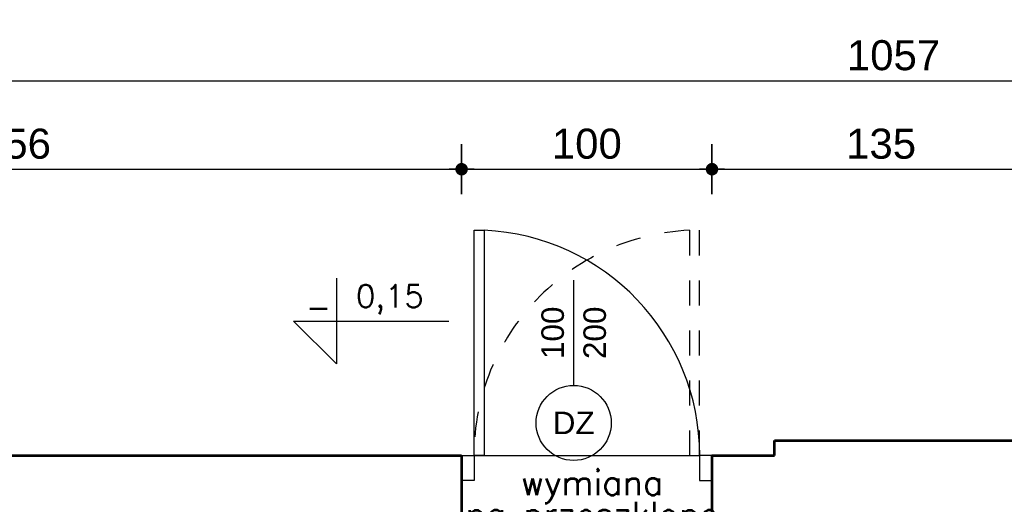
# Model space of a CAD drawing. Header units: millimetres. Extents: x 11979 to 37895, y 18730 to 47884.
# Tile 225 of 256: x 34311 to 34705, y 45083 to 45277. Entities that reach past the tile are written whole.
import ezdxf
from ezdxf.enums import TextEntityAlignment as Align

# ---------------------------------------------------------------- set-up
doc = ezdxf.new("R2010")
doc.units = ezdxf.units.MM
doc.linetypes.add('4002', pattern=[2, 1, -1])
for name, color, linetype in [('-LI-WIDOK', 2, 'Continuous'), ('-MEBLE', 1, 'Continuous'), ('-WYMIAR', 8, 'Continuous'), ('PROJEKTOWANE', 5, 'Continuous')]:
    doc.layers.add(name, color=color, linetype=linetype)
doc.layers.add('-ŚCIANY NOŚNE', color=4, linetype='Continuous', lineweight=53)
doc.layers.add('CIENKA - OPISY', color=2, linetype='Continuous', lineweight=25)
doc.layers.add('DO USU', color=7, linetype='Continuous', true_color=0x969696)
doc.styles.add('ARIAL', font='arial.ttf', dxfattribs={"height": 0.5})
doc.styles.add('ROMANS', font='romans', dxfattribs={"width": 0.9, "height": 9})
doc.styles.add('SIMPLEX', font='simplex')
doc.styles.get("Standard").update_dxf_attribs({"font": 'arial.ttf'})
doc.dimstyles.new('CZA-KROPKA-50', dxfattribs={"dimtxt": 12, "dimasz": 1, "dimexe": 2, "dimexo": 25, "dimgap": 4, "dimtad": 1, "dimdec": 1, "dimrnd": 0.5, "dimzin": 9, "dimdsep": 46, "dimtxsty": 'Standard', "dimblk": 'CZA-KROPKA', "dimblk1": 'CZA-KROPKA', "dimblk2": 'CZA-KROPKA', "dimsah": 1, "dimcen": -20, "dimse1": 1, "dimse2": 1, "dimclrd": 8, "dimclre": 8, "dimclrt": 9, "dimadec": 0, "dimazin": 0, "dimtfac": 1, "dimtdec": 1, "dimtmove": 1, "dimatfit": 3, "dimldrblk": 'CZA-KROPKA', "dimfxl": 1, "dimtolj": 1, "dimtzin": 9, "dimarcsym": 0})

# ---------------------------------------------------------------- blocks, each defined once
blk = doc.blocks.new('CZA-KROPKA')
at = {"layer": '-WYMIAR', "linetype": 'ByBlock'}
for p, q in [((0, 10), (0, -10)), ((5, 0), (-5, 0))]:
    blk.add_line(p, q, dxfattribs=at)
at = {"layer": '-WYMIAR', "linetype": 'ByBlock', "const_width": 2.5}
blk.add_lwpolyline([(-1.25, 0, 1), (1.25, 0, 1)], format="xyb", close=True, dxfattribs=at)
blk = doc.blocks.new('*D2720')
at = {"layer": '-LI-WIDOK', "color": 8, "lineweight": -2}
blk.add_line((34132.93, 45216.84), (34486.93, 45216.84), dxfattribs=at)
at = {"layer": 'Defpoints', "color": 0}
for p in [(34487.93, 45216.84), (34131.93, 45022.13), (34487.93, 45016.13)]:
    blk.add_point(p, dxfattribs=at)
at = {"layer": '-LI-WIDOK', "color": 8, "lineweight": -2, "rotation": 180}
blk.add_blockref('CZA-KROPKA', (34131.93, 45216.84), dxfattribs=at)
at = {"layer": '-LI-WIDOK', "color": 8, "lineweight": -2}
blk.add_blockref('CZA-KROPKA', (34487.93, 45216.84), dxfattribs=at)
at = {"layer": '-LI-WIDOK', "color": 9, "insert": (34309.93, 45226.97), "char_height": 12, "attachment_point": 5}
blk.add_mtext('\\A1;356', dxfattribs=at)
blk = doc.blocks.new('*D2721')
at = {"layer": '-LI-WIDOK', "color": 8, "lineweight": -2}
blk.add_line((34488.93, 45216.84), (34586.93, 45216.84), dxfattribs=at)
at = {"layer": 'Defpoints', "color": 0}
for p in [(34587.93, 45216.84), (34487.93, 45016.13), (34587.93, 45016.13)]:
    blk.add_point(p, dxfattribs=at)
at = {"layer": '-LI-WIDOK', "color": 8, "lineweight": -2, "rotation": 180}
blk.add_blockref('CZA-KROPKA', (34487.93, 45216.84), dxfattribs=at)
at = {"layer": '-LI-WIDOK', "color": 8, "lineweight": -2}
blk.add_blockref('CZA-KROPKA', (34587.93, 45216.84), dxfattribs=at)
at = {"layer": '-LI-WIDOK', "color": 9, "insert": (34537.93, 45226.97), "char_height": 12, "attachment_point": 5}
blk.add_mtext('\\A1;100', dxfattribs=at)
blk = doc.blocks.new('*D2722')
at = {"layer": '-LI-WIDOK', "color": 8, "lineweight": -2}
blk.add_line((34588.93, 45216.84), (34722, 45216.84), dxfattribs=at)
at = {"layer": 'Defpoints', "color": 0}
for p in [(34723, 45216.84), (34723, 45022.13), (34587.93, 45016.13)]:
    blk.add_point(p, dxfattribs=at)
at = {"layer": '-LI-WIDOK', "color": 8, "lineweight": -2, "rotation": 180}
blk.add_blockref('CZA-KROPKA', (34587.93, 45216.84), dxfattribs=at)
at = {"layer": '-LI-WIDOK', "color": 8, "lineweight": -2}
blk.add_blockref('CZA-KROPKA', (34723, 45216.84), dxfattribs=at)
at = {"layer": '-LI-WIDOK', "color": 9, "insert": (34655.46, 45226.97), "char_height": 12, "attachment_point": 5}
blk.add_mtext('\\A1;135', dxfattribs=at)
blk = doc.blocks.new('*D2736')
at = {"layer": '-LI-WIDOK', "color": 8, "lineweight": -2}
blk.add_line((34132.93, 45252.2), (35187.93, 45252.2), dxfattribs=at)
at = {"layer": 'Defpoints', "color": 0}
for p in [(35188.93, 45252.2), (34131.93, 45022.13), (35188.93, 45022.13)]:
    blk.add_point(p, dxfattribs=at)
at = {"layer": '-LI-WIDOK', "color": 8, "lineweight": -2, "rotation": 180}
blk.add_blockref('CZA-KROPKA', (34131.93, 45252.2), dxfattribs=at)
at = {"layer": '-LI-WIDOK', "color": 8, "lineweight": -2}
blk.add_blockref('CZA-KROPKA', (35188.93, 45252.2), dxfattribs=at)
at = {"layer": '-LI-WIDOK', "color": 9, "insert": (34660.43, 45262.32), "char_height": 12, "attachment_point": 5}
blk.add_mtext('\\A1;1057', dxfattribs=at)
blk = doc.blocks.new('*D2738')
at = {"layer": '-LI-WIDOK', "color": 8, "lineweight": -2}
blk.add_line((34132.93, 45280.39), (36311.93, 45280.39), dxfattribs=at)
at = {"layer": 'Defpoints', "color": 0}
for p in [(36312.93, 45280.39), (34131.93, 45022.13), (36312.93, 44721.13)]:
    blk.add_point(p, dxfattribs=at)
at = {"layer": '-LI-WIDOK', "color": 8, "lineweight": -2, "rotation": 180}
blk.add_blockref('CZA-KROPKA', (34131.93, 45280.39), dxfattribs=at)
at = {"layer": '-LI-WIDOK', "color": 8, "lineweight": -2}
blk.add_blockref('CZA-KROPKA', (36312.93, 45280.39), dxfattribs=at)
at = {"layer": '-LI-WIDOK', "color": 9, "insert": (35222.43, 45290.52), "char_height": 12, "attachment_point": 5}
blk.add_mtext('\\A1;2181', dxfattribs=at)
blk = doc.blocks.new('*D2755')
at = {"layer": '-LI-WIDOK', "color": 8, "lineweight": -2}
blk.add_line((34005.68, 45107.43), (34005.68, 43687.43), dxfattribs=at)
at = {"layer": 'Defpoints', "color": 0}
for p in [(34131.93, 45108.43), (34005.68, 43686.43), (34612.93, 43686.43)]:
    blk.add_point(p, dxfattribs=at)
at = {"layer": '-LI-WIDOK', "color": 8, "lineweight": -2}
for p, rotation in [((34005.68, 45108.43), 90), ((34005.68, 43686.43), 270)]:
    blk.add_blockref('CZA-KROPKA', p, dxfattribs=dict(at, rotation=rotation))
at = {"layer": '-LI-WIDOK', "color": 9, "insert": (33995.65, 44397.43), "char_height": 12, "attachment_point": 5, "rotation": 90}
blk.add_mtext('\\A1;1422', dxfattribs=at)

msp = doc.modelspace()

# ---------------------------------------------------------------- linework, layer by layer
at = {"layer": '-MEBLE'}
for p, q in [((34437.91, 45173.31), (34437.91, 45139.03)), ((34420.77, 45156.17), (34482.76, 45156.17)), ((34420.77, 45156.17), (34437.91, 45139.03))]:
    msp.add_line(p, q, dxfattribs=at)
at = {"layer": '-ŚCIANY NOŚNE'}
for p, q in [((34612.93, 45108.43), (34722.93, 45108.43)), ((34612.93, 45108.43), (34634.93, 45108.43)), ((34612.93, 45102.43), (34612.93, 45108.43)), ((34297.93, 45102.43), (34487.93, 45102.43)), ((34487.93, 45102.43), (34487.93, 45077.43)), ((34587.93, 45102.43), (34612.93, 45102.43)), ((34587.93, 45102.43), (34587.93, 45077.43))]:
    msp.add_line(p, q, dxfattribs=at)
at = {"layer": 'DO USU', "linetype": '4002', "ltscale": 10}
for p, q in [((34578.93, 45192.43), (34578.93, 45102.43)), ((34582.93, 45102.43), (34582.93, 45192.43))]:
    msp.add_line(p, q, dxfattribs=at)
msp.add_arc((34582.93, 45102.43), 90.09, 92.5448, 180, dxfattribs=at)
at = {"layer": 'PROJEKTOWANE'}
for p, q in [((34492.93, 45102.43), (34492.93, 45192.43)), ((34492.93, 45192.43), (34496.93, 45192.43)), ((34496.93, 45192.43), (34496.93, 45102.43)), ((34532.68, 45172.48), (34532.68, 45130.48)), ((34487.93, 45102.43), (34492.93, 45102.43)), ((34492.93, 45102.43), (34492.93, 45092.43)), ((34496.93, 45102.43), (34492.93, 45102.43)), ((34492.93, 45102.43), (34494.93, 45102.43)), ((34492.93, 45102.43), (34582.93, 45102.43)), ((34587.93, 45102.43), (34582.93, 45102.43)), ((34582.93, 45102.43), (34582.93, 45092.43)), ((34492.93, 45092.43), (34487.93, 45092.43)), ((34582.93, 45092.43), (34587.93, 45092.43))]:
    msp.add_line(p, q, dxfattribs=at)
msp.add_circle((34532.68, 45115.48), 15, dxfattribs=at)
msp.add_arc((34492.93, 45102.43), 90.09, 0, 87.4552, dxfattribs=at)

# ---------------------------------------------------------------- texts
at = {"layer": 'CIENKA - OPISY', "style": 'ROMANS'}
for s, p in [('0,15', (34459.26, 45164.78)), ('-', (34430.77, 45161.71))]:
    msp.add_text(s, height=9, dxfattribs=at).set_placement(p, align=Align.MIDDLE)
at = {"layer": 'PROJEKTOWANE', "style": 'ARIAL'}
for s, p in [('100', (34524.28, 45151.48)), ('200', (34541.07, 45151.48))]:
    msp.add_text(s, height=9, rotation=90, dxfattribs=at).set_placement(p, align=Align.MIDDLE_CENTER)
at = {"layer": 'PROJEKTOWANE'}
for s, height, style, p in [('DZ', 9, 'ARIAL', (34532.68, 45115.48)), ('wymiana', 10, 'SIMPLEX', (34539.96, 45091.66)), ('na przeszklone', 10, 'SIMPLEX', (34539.96, 45078.88))]:
    msp.add_text(s, height=height, dxfattribs=dict(at, style=style)).set_placement(p, align=Align.MIDDLE_CENTER)

# ---------------------------------------------------------------- dimensions: what is measured, and where the dimension line sits
at = {"layer": '-LI-WIDOK'}
for base, p1, p2, picture, middle in [((36312.93, 45280.39), (34131.93, 45022.13), (36312.93, 44721.13), '*D2738', (35222.43, 45290.52)), ((35188.93, 45252.2), (34131.93, 45022.13), (35188.93, 45022.13), '*D2736', (34660.43, 45262.32)), ((34487.93, 45216.84), (34131.93, 45022.13), (34487.93, 45016.13), '*D2720', (34309.93, 45226.97)), ((34587.93, 45216.84), (34487.93, 45016.13), (34587.93, 45016.13), '*D2721', (34537.93, 45226.97)), ((34723, 45216.84), (34587.93, 45016.13), (34723, 45022.13), '*D2722', (34655.46, 45226.97))]:
    dim = msp.add_linear_dim(base=base, p1=p1, p2=p2, dimstyle='CZA-KROPKA-50', override={"dimfxl": 0, "dimfxlon": 1}, dxfattribs=at)
    dim.commit()
    dim.dimension.update_dxf_attribs({"geometry": picture, "text_midpoint": middle})
dim = msp.add_linear_dim(base=(34005.68, 43686.43), p1=(34131.93, 45108.43), p2=(34612.93, 43686.43), angle=90, dimstyle='CZA-KROPKA-50', override={"dimfxl": 0, "dimfxlon": 1}, dxfattribs=at)
dim.commit()
dim.dimension.update_dxf_attribs({"geometry": '*D2755', "text_midpoint": (33995.65, 44397.43)})

doc.saveas('drawing.dxf')
